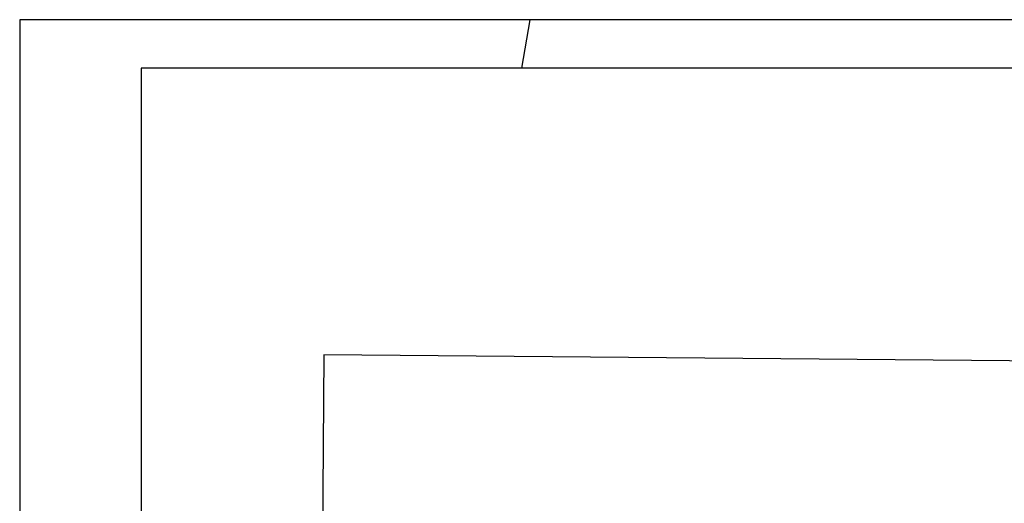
# Model space of a CAD drawing. Header units: millimetres. Extents: x -35 to 343, y 0 to 93.
# Tile 20 of 128: x -35 to -15, y 74 to 84. Entities that reach past the tile are written whole.
import ezdxf

# ---------------------------------------------------------------- set-up
doc = ezdxf.new("R2010")
doc.units = ezdxf.units.MM

msp = doc.modelspace()

# ---------------------------------------------------------------- linework, layer by layer
at = {"color": 1}
msp.add_line((-24.47677, 83.1), (-24.3, 84.1), dxfattribs=at)
at = {"color": 2}
msp.add_lwpolyline([(-34.8, 0), (84.1, 0), (84.1, 84.1), (-34.8, 84.1)], close=True, dxfattribs=at)
at = {"color": 6}
msp.add_lwpolyline([(-32.3, 1), (83.1, 1), (83.1, 83.1), (-32.3, 83.1)], close=True, dxfattribs=at)
at = {"color": 2, "linetype": 'Continuous'}
for points in [[(-28.54202, 77.20339), (-29.02902, 10.53739), (51.55348, 9.83302)], [(52.13614, 76.49826), (-28.54202, 77.20339)]]:
    msp.add_lwpolyline(points, dxfattribs=at)

doc.saveas('drawing.dxf')
